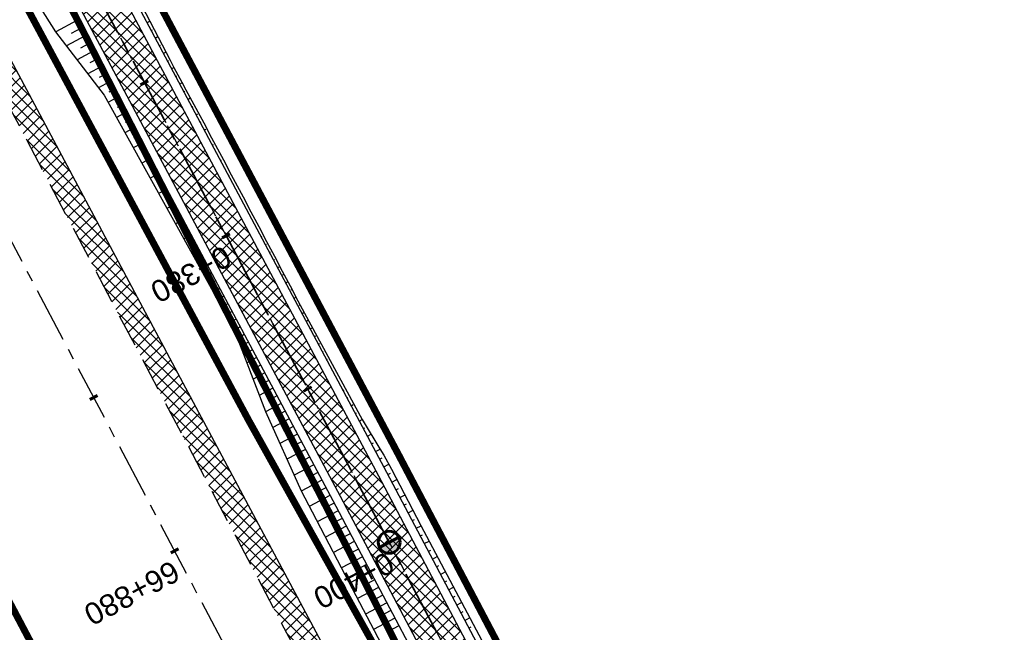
# Model space of a CAD drawing. Header units: metres. Extents: x 7529682 to 7533751, y 5721195 to 5727842.
# Tile 193 of 210: x 7529883 to 7529940, y 5727439 to 5727474. Entities that reach past the tile are written whole.
import ezdxf

# ---------------------------------------------------------------- set-up
doc = ezdxf.new("R2010")
doc.units = ezdxf.units.M
for name, pattern in [('817-dzialki-09-05-04$0$HIDDEN', [0.375, 0.25, -0.125]), ('ACAD_ISO05W100', [33, 24, -3, 0, -3, 0, -3]), ('CENTER', [50.8, 31.75, -6.35, 6.35, -6.35]), ('CENTER2', [28.575, 19.05, -3.175, 3.175, -3.175]), ('HIDDEN', [9.525, 6.35, -3.175])]:
    doc.linetypes.add(name, pattern=pattern)
for name, color, linetype in [('C-DROGI-SYTUACJA', 7, 'Continuous'), ('C-DROGI-SYTUACJA-ETYKIETY', 7, 'Continuous'), ('D-hatch-pobocza', 131, 'Continuous'), ('D-pobocza', 60, 'Continuous'), ('D-rowy', 160, 'Continuous'), ('D-skarpa', 2, 'Continuous'), ('D-skarpa-kreskowanie', 2, 'Continuous')]:
    doc.layers.add(name, color=color, linetype=linetype)
for name, color, linetype, lineweight, true_color in [('D-ewidencja-numery', 7, 'Continuous', 50, 0x40ff00), ('D-hatch-ciag-pieszo-rowerowy', 7, 'Continuous', 13, 0xff9f80), ('D-LR-etap-III', 7, '817-dzialki-09-05-04$0$HIDDEN', 50, 0x00008f)]:
    doc.layers.add(name, color=color, linetype=linetype, lineweight=lineweight, true_color=true_color)
for name, color, linetype, lineweight in [('D-krawędzie', 3, 'Continuous', 30), ('D-obrzeża', 2, 'Continuous', 30), ('D-oś', 10, 'CENTER', 30), ('D-pas-drogowy', 7, 'ACAD_ISO05W100', 50)]:
    doc.layers.add(name, color=color, linetype=linetype, lineweight=lineweight)
doc.layers.add('poprzeczki', color=7, linetype='Continuous', true_color=0x0000c7)
doc.styles.get("Standard").update_dxf_attribs({"font": 'arial.ttf'})
pattern_1 = [(45, (0, 0), (-0.33675960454, 0.33675960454), []), (135, (0, 0), (-0.33675960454, -0.33675960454), [])]

# ---------------------------------------------------------------- blocks, each defined once
blk = doc.blocks.new('AeccTickLine')
at = {"color": 0, "linetype": 'ByBlock', "lineweight": -2}
blk.add_line((0, 1), (0, -1), dxfattribs=at)
blk = doc.blocks.new('kilometraz')
at = {"linetype": 'ByBlock', "lineweight": -2}
blk.add_hatch(color=0, dxfattribs=at).paths.add_polyline_path([(0, -0.28125, 0.41421356), (0.28125, 0, 0.41421356), (0, 0.28125)])
at = {"color": 0, "linetype": 'ByBlock', "lineweight": -2}
blk.add_line((0, 0.28125), (0, -0.28125), dxfattribs=at)
blk.add_circle((0, 0), 0.28125, dxfattribs=at)

msp = doc.modelspace()

# ---------------------------------------------------------------- hatches: boundary and pattern name
at = {"layer": 'D-hatch-ciag-pieszo-rowerowy'}
h = msp.add_hatch(dxfattribs=at)
h.set_pattern_fill('ANSI37', color=256, scale=0.15, style=0)
h.set_pattern_definition(pattern_1)
h.paths.add_polyline_path([(7529994.115, 5727270.039), (7529996.409, 5727271.048), (7529995.888, 5727272.04), (7529987.333, 5727287.9), (7529970.791, 5727319.398), (7529945.39, 5727367.318), (7529919.647, 5727417.711), (7529903.693, 5727447.921), (7529879.894, 5727492.595), (7529862.565, 5727525.262), (7529859.536, 5727525.637), (7529877.686, 5727491.422), (7529901.485, 5727446.75), (7529917.429, 5727416.559), (7529943.172, 5727366.164), (7529968.58, 5727318.231), (7529985.127, 5727286.725), (7529993.681, 5727270.865)])
at = {"layer": 'D-hatch-pobocza'}
h = msp.add_hatch(dxfattribs=at)
h.set_pattern_fill('ANSI37', color=256, scale=0.15, style=0)
h.set_pattern_definition(pattern_1)
h.paths.add_polyline_path([(7529905.34, 5727429.09), (7529892.28, 5727453.58), (7529881.53, 5727473.69), (7529872.27, 5727491.4), (7529857.46, 5727519.14), (7529841.38, 5727549.79), (7529827.75, 5727575.78), (7529816.4, 5727596.89), (7529800.43, 5727627.4), (7529788.07, 5727650.98), (7529775.85, 5727673.83), (7529761.3, 5727701.31), (7529749.89, 5727722.83), (7529745.5, 5727731.66), (7529738.971, 5727744.085), (7529737.465, 5727743.316), (7529742.213, 5727734.302), (7529762.326, 5727696.274), (7529777.785, 5727667.006), (7529799.322, 5727626.3), (7529822.193, 5727583.156), (7529846.924, 5727536.347), (7529864.752, 5727502.663), (7529900.459, 5727434.965), (7529935.352, 5727369.308), (7529971.476, 5727300.786), (7529988.361, 5727268.841), (7529990.28, 5727268.6), (7529990.329, 5727268.617), (7529981.66, 5727284.96), (7529968.42, 5727309.6), (7529956.4, 5727332.85), (7529943.52, 5727357.04), (7529932.32, 5727378.32), (7529916.68, 5727408.01)])

# ---------------------------------------------------------------- linework, layer by layer
at = {"layer": 'C-DROGI-SYTUACJA', "color": 10, "linetype": 'CENTER2', "lineweight": 35, "ltscale": 0.2}
msp.add_lwpolyline([(7529714.301, 5727795.865), (7529735.169, 5727756.456, 0.071658), (7529738.529, 5727751.848), (7529739.732, 5727750.614, -0.071785), (7529743.098, 5727745.997), (7529747.739, 5727737.221), (7529774.913, 5727685.825), (7529793.855, 5727649.915), (7529812.38, 5727615.415), (7529837.757, 5727568.892), (7529857.658, 5727531.843), (7529878.79, 5727492.008), (7529902.589, 5727447.335), (7529918.538, 5727417.135), (7529944.281, 5727366.741), (7529969.685, 5727318.815), (7529986.23, 5727287.312), (7529994.785, 5727271.452), (7530014.919, 5727233.118)], format="xyb", dxfattribs=at)
at = {"layer": 'D-ewidencja-numery', "color": 12, "ltscale": 15, "true_color": 0xc70000}
msp.add_lwpolyline([(7529715.573, 5727792.968), (7529717.68, 5727794.024), (7529736.275, 5727758.647), (7529744.511, 5727750.406), (7529750.283, 5727738.55), (7529777.109, 5727687.569), (7529796.515, 5727651.33), (7529814.938, 5727616.793), (7529839.007, 5727572.304), (7529860.618, 5727532.509), (7529882.349, 5727491.504), (7529904.865, 5727449.096), (7529920.747, 5727418.885), (7529946.677, 5727368.547), (7529972.025, 5727320.573), (7529987.74, 5727290.153), (7529996.497, 5727273.662), (7530017.541, 5727234.203)], dxfattribs=at)
at = {"layer": 'D-krawędzie', "linetype": 'HIDDEN', "ltscale": 0.3}
msp.add_lwpolyline([(7529737.465, 5727743.316), (7529742.213, 5727734.302), (7529762.326, 5727696.274), (7529777.785, 5727667.006), (7529799.322, 5727626.3), (7529822.193, 5727583.156), (7529846.924, 5727536.347), (7529864.752, 5727502.663), (7529900.459, 5727434.965), (7529935.352, 5727369.308), (7529971.476, 5727300.786), (7530006.702, 5727234.141)], dxfattribs=at)
at = {"layer": 'D-LR-etap-III', "ltscale": 10, "flags": 128}
msp.add_lwpolyline([(7531750.474, 5723895.103, 0.4, 0.4, 0), (7531750.505, 5723895.13, 0.4, 0.4, 0), (7531682.71, 5724022.92, 0.4, 0.4, 0), (7531619.177, 5724147.204, 0.4, 0.4, 0), (7531592.309, 5724198.489, 0.4, 0.4, 0), (7531553.264, 5724272.919, 0.4, 0.4, 0), (7531504.02, 5724366.79, 0.4, 0.4, 0), (7531482.09, 5724407.62, 0.4, 0.4, 0), (7531412.35, 5724541.183, 0.4, 0.4, 0), (7531388.464, 5724586.93, 0.4, 0.4, 0), (7531345.12, 5724669.94, 0.4, 0.4, 0), (7531127.66, 5725081.67, 0.4, 0.4, 0), (7531059.253, 5725211.041, 0.4, 0.4, 0), (7531008.007, 5725307.954, 0.4, 0.4, 0), (7530964.182, 5725390.836, 0.4, 0.4, 0), (7530914.557, 5725484.684, 0.4, 0.4, 0), (7530865.243, 5725577.494, 0.4, 0.4, 0), (7530840.085, 5725624.059, 0.4, 0.4, 0), (7530802.56, 5725694.925, 0.4, 0.4, 0), (7530755.54, 5725787.51, 0.4, 0.4, 0), (7530708.718, 5725876.303, 0.4, 0.4, 0), (7530695.12, 5725902.09, 0.4, 0.4, 0), (7530642.914, 5726001.078, 0.4, 0.4, 0), (7530634.935, 5726016.147, 0.4, 0.4, 0), (7530610.82, 5726061.93, 0.4, 0.4, 0), (7530610.82, 5726061.93, 0.4, 0.4, 0), (7530607.21, 5726063.51, 0.4, 0.4, 0), (7530597.42, 5726080.68, 0.4, 0.4, 0), (7530591.16, 5726088.44, 0.4, 0.4, 0), (7530581.28, 5726107.21, 0.4, 0.4, 0), (7530571.29, 5726130.56, 0.4, 0.4, 0), (7530549.555, 5726171.527, 0.4, 0.4, 0), (7530531.014, 5726206.474, 0.4, 0.4, 0), (7530516.461, 5726236.017, 0.4, 0.4, 0), (7530500.799, 5726266.141, 0.4, 0.4, 0), (7530491.35, 5726283.94, 0.4, 0.4, 0), (7530482.4, 5726303.41, 0.4, 0.4, 0), (7530482.4, 5726303.41, 0.4, 0.4, 0), (7530450.41, 5726357.28, 0.4, 0.4, 0), (7530397.759, 5726458.5, 0.4, 0.4, 0), (7530334.708, 5726583.665, 0.4, 0.4, 0), (7530303.939, 5726645.168, 0.4, 0.4, 0), (7530300.51, 5726651.778, 0.4, 0.4, 0), (7530289.214, 5726671.967, 0.4, 0.4, 0), (7530281.54, 5726685.57, 0.4, 0.4, 0), (7530261.371, 5726724.163, 0.4, 0.4, 0), (7530254.03, 5726738.21, 0.4, 0.4, 0), (7530197.22, 5726845.06, 0.4, 0.4, 0), (7530194.71, 5726849.15, 0.4, 0.4, 0), (7530195.92, 5726850.75, 0.4, 0.4, 0), (7530170.547, 5726892.961, 0.4, 0.4, 0), (7530143.175, 5726945.066, 0.4, 0.4, 0), (7530105.06, 5727018.32, 0.4, 0.4, 0), (7530100.06, 5727027.16, 0.4, 0.4, 0), (7530062.319, 5727099.625, 0.4, 0.4, 0), (7530015.379, 5727189.42, 0.4, 0.4, 0), (7529983.208, 5727250.207, 0.4, 0.4, 0), (7529953.284, 5727306.747, 0.4, 0.4, 0), (7529900.671, 5727406.159, 0.4, 0.4, 0), (7529890.63, 5727425.131, 0.4, 0.4, 0), (7529875.155, 5727454.426, 0.4, 0.4, 0), (7529857.56, 5727487.787, 0.4, 0.4, 0), (7529835.194, 5727530.193, 0.4, 0.4, 0), (7529811.741, 5727574.662, 0.4, 0.4, 0), (7529792.102, 5727611.923, 0.4, 0.4, 0), (7529768.066, 5727657.47, 0.4, 0.4, 0), (7529755.211, 5727682.131, 0.4, 0.4, 0), (7529753.31, 5727681.13, 0.4, 0.4, 0), (7529739.21, 5727707.77, 0.4, 0.4, 0), (7529735.395, 5727711.252, 0.4, 0.4, 0), (7529725.42, 5727730.2, 0.4, 0.4, 0), (7529723.55, 5727729.88, 0.4, 0.4, 0), (7529695.567, 5727782.932, 0.4, 0.4, 0), (7529717.68, 5727794.024, 0.4, 0.4, 0), (7529736.275, 5727758.647, 0.4, 0.4, 0), (7529736.275, 5727758.647, 0.4, 0.4, 0), (7529744.511, 5727750.406, 0.4, 0.4, 0), (7529744.511, 5727750.406, 0.4, 0.4, 0), (7529750.283, 5727738.55, 0.4, 0.4, 0), (7529777.109, 5727687.569, 0.4, 0.4, 0), (7529796.515, 5727651.33, 0.4, 0.4, 0), (7529814.938, 5727616.793, 0.4, 0.4, 0), (7529839.007, 5727572.304, 0.4, 0.4, 0), (7529860.618, 5727532.509, 0.4, 0.4, 0), (7529882.349, 5727491.504, 0.4, 0.4, 0), (7529904.865, 5727449.096, 0.4, 0.4, 0), (7529920.747, 5727418.885, 0.4, 0.4, 0), (7529946.677, 5727368.547, 0.4, 0.4, 0), (7529972.025, 5727320.573, 0.4, 0.4, 0), (7529987.74, 5727290.153, 0.4, 0.4, 0), (7529996.497, 5727273.662, 0.4, 0.4, 0), (7530017.541, 5727234.203, 0.4, 0.4, 0), (7530033.054, 5727204.864, 0.4, 0.4, 0), (7530051.623, 5727170.223, 0.4, 0.4, 0), (7530069.277, 5727137.016, 0.4, 0.4, 0), (7530089.385, 5727097.534, 0.4, 0.4, 0), (7530109.713, 5727060.747, 0.4, 0.4, 0), (7530136.77, 5727011.64, 0.4, 0.4, 0), (7530162.447, 5726962.744, 0.4, 0.4, 0), (7530187.674, 5726916.992, 0.4, 0.4, 0), (7530207.821, 5726879.335, 0.4, 0.4, 0), (7530230.626, 5726834.519, 0.4, 0.4, 0), (7530262.288, 5726776.618, 0.4, 0.4, 0), (7530277.51, 5726760.213, 0.4, 0.4, 0), (7530286.037, 5726744.107, 0.4, 0.4, 0), (7530288.097, 5726735.884, 0.4, 0.4, 0), (7530290.394, 5726725.047, 0.4, 0.4, 0), (7530296.177, 5726713.583, 0.4, 0.4, 0), (7530302.726, 5726701.182, 0.4, 0.4, 0), (7530325.685, 5726657.466, 0.4, 0.4, 0), (7530343.244, 5726623.649, 0.4, 0.4, 0), (7530360.23, 5726591.747, 0.4, 0.4, 0), (7530383.209, 5726548.059, 0.4, 0.4, 0), (7530406.018, 5726503.606, 0.4, 0.4, 0), (7530427.465, 5726462.62, 0.4, 0.4, 0), (7530447.928, 5726424.388, 0.4, 0.4, 0), (7530471.127, 5726379.921, 0.4, 0.4, 0), (7530490.501, 5726343.033, 0.4, 0.4, 0), (7530509.499, 5726306.733, 0.4, 0.4, 0), (7530529.89, 5726267.244, 0.4, 0.4, 0), (7530543.852, 5726238.99, 0.4, 0.4, 0), (7530554.809, 5726218.944, 0.4, 0.4, 0), (7530559.027, 5726212.223, 0.4, 0.4, 0), (7530563.061, 5726206.41, 0.4, 0.4, 0), (7530566.934, 5726200.464, 0.4, 0.4, 0), (7530569.771, 5726194.902, 0.4, 0.4, 0), (7530571.473, 5726191.282, 0.4, 0.4, 0), (7530572.839, 5726188.025, 0.4, 0.4, 0), (7530575.295, 5726182.035, 0.4, 0.4, 0), (7530579.737, 5726173.306, 0.4, 0.4, 0), (7530583.3, 5726167.41, 0.4, 0.4, 0), (7530593.4, 5726163.33, 0.4, 0.4, 0), (7530598.618, 5726155.264, 0.4, 0.4, 0), (7530608.258, 5726140.497, 0.4, 0.4, 0), (7530603.27, 5726136.83, 0.4, 0.4, 0), (7530606.53, 5726131.84, 0.4, 0.4, 0), (7530604.239, 5726124.217, 0.4, 0.4, 0), (7530605.847, 5726121.63, 0.4, 0.4, 0), (7530608.972, 5726116.164, 0.4, 0.4, 0), (7530618.114, 5726097.791, 0.4, 0.4, 0), (7530651.213, 5726034.96, 0.4, 0.4, 0), (7530670.244, 5725998.611, 0.4, 0.4, 0), (7530698.075, 5725945.953, 0.4, 0.4, 0), (7530716.506, 5725911.305, 0.4, 0.4, 0), (7530735.223, 5725875.667, 0.4, 0.4, 0), (7530752.504, 5725842.155, 0.4, 0.4, 0), (7530778.311, 5725793.501, 0.4, 0.4, 0), (7530797.5, 5725756.382, 0.4, 0.4, 0), (7530812.519, 5725728.289, 0.4, 0.4, 0), (7530820.039, 5725713.16, 0.4, 0.4, 0), (7530822.422, 5725710.194, 0.4, 0.4, 0), (7530833.155, 5725688.801, 0.4, 0.4, 0), (7530849.629, 5725656.159, 0.4, 0.4, 0), (7530867.983, 5725621.964, 0.4, 0.4, 0), (7530872.63, 5725612.888, 0.4, 0.4, 0), (7530880.354, 5725597.595, 0.4, 0.4, 0), (7530883.839, 5725593.389, 0.4, 0.4, 0), (7530891.782, 5725587.763, 0.4, 0.4, 0), (7530895.039, 5725584.281, 0.4, 0.4, 0), (7530897.034, 5725580.941, 0.4, 0.4, 0), (7530900.952, 5725579.946, 0.4, 0.4, 0), (7530904.81, 5725571.977, 0.4, 0.4, 0), (7530903.682, 5725568.566, 0.4, 0.4, 0), (7530908.901, 5725558.845, 0.4, 0.4, 0), (7530910.252, 5725545.672, 0.4, 0.4, 0), (7530912.873, 5725538.646, 0.4, 0.4, 0), (7530945.278, 5725478.464, 0.4, 0.4, 0), (7530959.692, 5725450.246, 0.4, 0.4, 0), (7531002.827, 5725368.192, 0.4, 0.4, 0), (7531044.704, 5725290.314, 0.4, 0.4, 0), (7531064.099, 5725253.213, 0.4, 0.4, 0), (7531083.01, 5725216.678, 0.4, 0.4, 0), (7531113.013, 5725158.466, 0.4, 0.4, 0), (7531137.364, 5725113.071, 0.4, 0.4, 0), (7531150.831, 5725086.712, 0.4, 0.4, 0), (7531159.746, 5725076.641, 0.4, 0.4, 0), (7531166.31, 5725074.58, 0.4, 0.4, 0), (7531172.29, 5725062.58, 0.4, 0.4, 0), (7531170.59, 5725055.606, 0.4, 0.4, 0), (7531173.733, 5725044.081, 0.4, 0.4, 0), (7531215.342, 5724964.86, 0.4, 0.4, 0), (7531238.054, 5724921.685, 0.4, 0.4, 0), (7531262.39, 5724875.283, 0.4, 0.4, 0), (7531295.587, 5724811.266, 0.4, 0.4, 0), (7531348.488, 5724712.363, 0.4, 0.4, 0), (7531363.741, 5724682.684, 0.4, 0.4, 0), (7531366.987, 5724675.865, 0.4, 0.4, 0), (7531382.541, 5724646.111, 0.4, 0.4, 0), (7531401.299, 5724610.875, 0.4, 0.4, 0), (7531428.965, 5724558.862, 0.4, 0.4, 0), (7531449.111, 5724520.398, 0.4, 0.4, 0), (7531477.293, 5724465.831, 0.4, 0.4, 0), (7531500.996, 5724421.113, 0.4, 0.4, 0), (7531512.122, 5724400.549, 0.4, 0.4, 0), (7531513.782, 5724396.757, 0.4, 0.4, 0), (7531526.32, 5724379.39, 0.4, 0.4, 0), (7531566.784, 5724302.736, 0.4, 0.4, 0), (7531612.277, 5724225.61, 0.4, 0.4, 0), (7531620.493, 5724210.548, 0.4, 0.4, 0), (7531631.578, 5724196.258, 0.4, 0.4, 0), (7531653.484, 5724152.434, 0.4, 0.4, 0), (7531661.151, 5724128.494, 0.4, 0.4, 0), (7531673.881, 5724101.186, 0.4, 0.4, 0), (7531684.691, 5724081.184, 0.4, 0.4, 0), (7531699.212, 5724051.17, 0.4, 0.4, 0), (7531704.034, 5724040.584, 0.4, 0.4, 0), (7531704.034, 5724040.584, 0.4, 0.4, 0), (7531703.913, 5724037.17, 0.4, 0.4, 0), (7531736.42, 5723969.232, 0.4, 0.4, 0), (7531738.285, 5723967.699, 0.4, 0.4, 0), (7531742.181, 5723962.346, 0.4, 0.4, 0), (7531744.286, 5723958.616, 0.4, 0.4, 0), (7531755.393, 5723944.193, 0.4, 0.4, 0), (7531758.69, 5723936.76, 0.4, 0.4, 0), (7531780.08, 5723929.25, 0.4, 0.4, 0), (7531792.612, 5723906.338, 0.4, 0.4, 0), (7531792.612, 5723906.338, 0.4, 0.4, 0), (7531756.962, 5723883.055, 0.4, 0.4, 0), (7531750.46, 5723895.13, 0.4, 0.4, 0), (7531750.46, 5723895.13, 0, 0, 0)], format="xyseb", dxfattribs=at)
at = {"layer": 'D-obrzeża'}
for points in [[(7529996.408, 5727271.05), (7529995.888, 5727272.04), (7529987.333, 5727287.9), (7529970.791, 5727319.398), (7529945.39, 5727367.318), (7529919.647, 5727417.711), (7529903.693, 5727447.921), (7529879.894, 5727492.595), (7529858.761, 5727532.432), (7529838.856, 5727569.487), (7529813.479, 5727616.01), (7529794.958, 5727650.503), (7529776.019, 5727686.408), (7529748.844, 5727737.805), (7529744.118, 5727746.741, 0.071785), (7529740.753, 5727751.358), (7529739.549, 5727752.592, -0.071658), (7529736.189, 5727757.2), (7529717.235, 5727792.995)], [(7530013.813, 5727232.534), (7529993.681, 5727270.865), (7529985.127, 5727286.725), (7529968.58, 5727318.231), (7529943.172, 5727366.164), (7529917.429, 5727416.559), (7529901.485, 5727446.75), (7529877.686, 5727491.422), (7529856.555, 5727531.255), (7529836.657, 5727568.297), (7529811.281, 5727614.82), (7529792.751, 5727649.328), (7529773.808, 5727685.242), (7529746.633, 5727736.639), (7529746.633, 5727736.639), (7529742.077, 5727745.253, 0.071785), (7529738.712, 5727749.87), (7529737.508, 5727751.104, -0.071658), (7529734.148, 5727755.712), (7529715.008, 5727791.858)]]:
    msp.add_lwpolyline(points, format="xyb", dxfattribs=at)
at = {"layer": 'D-oś', "ltscale": 0.1}
msp.add_lwpolyline([(7530003.607, 5727232.506), (7529968.381, 5727299.153), (7529932.259, 5727367.671), (7529897.365, 5727433.327), (7529861.657, 5727501.028), (7529843.829, 5727534.712), (7529819.1, 5727581.518), (7529796.228, 5727624.663), (7529774.69, 5727665.371), (7529759.232, 5727694.637), (7529739.12, 5727732.663), (7529700.238, 5727806.043)], dxfattribs=at)
at = {"layer": 'D-oś', "ltscale": 0.03}
msp.add_lwpolyline([(7529714.301, 5727795.865), (7529735.169, 5727756.456, 0.071658), (7529738.529, 5727751.848), (7529739.732, 5727750.614, -0.071785), (7529743.098, 5727745.997), (7529747.739, 5727737.221), (7529774.913, 5727685.825), (7529793.855, 5727649.915), (7529812.38, 5727615.415), (7529837.757, 5727568.892), (7529857.658, 5727531.843), (7529878.79, 5727492.008), (7529902.589, 5727447.335), (7529918.538, 5727417.135), (7529944.281, 5727366.741), (7529969.685, 5727318.815), (7529986.23, 5727287.312), (7529994.785, 5727271.452), (7530014.919, 5727233.118)], format="xyb", dxfattribs=at)
at = {"layer": 'D-pas-drogowy', "ltscale": 0.2, "flags": 128}
msp.add_lwpolyline([(7531633.019, 5724182.834, 0.4, 0.4, 0), (7531617.559, 5724211.608, 0.4, 0.4, 0), (7531566.784, 5724302.736, 0.4, 0.4, 0), (7531538.419, 5724356.47, 0.4, 0.4, 0), (7531526.32, 5724379.39, 0.4, 0.4, 0), (7531516.102, 5724393.607, 0.4, 0.4, 0.001485), (7531513.78, 5724396.838, 0.4, 0.4, 0), (7531501.87, 5724413.41, 0.4, 0.4, 0), (7531474.926, 5724464.508, 0.4, 0.4, 0), (7531446.2, 5724518.992, 0.4, 0.4, 0), (7531424.962, 5724559.262, 0.4, 0.4, 0), (7531398.444, 5724609.566, 0.4, 0.4, 0), (7531379.647, 5724645.216, 0.4, 0.4, 0), (7531365.23, 5724672.56, 0.4, 0.4, 0), (7531341.306, 5724717.915, 0.4, 0.4, 0), (7531312.9, 5724771.789, 0.4, 0.4, 0), (7531292.591, 5724810.307, 0.4, 0.4, 0), (7531259.392, 5724873.271, 0.4, 0.4, 0), (7531233.74, 5724921.923, 0.4, 0.4, 0), (7531203.073, 5724980.092, 0.4, 0.4, 0), (7531173.471, 5725036.225, 0.4, 0.4, 0), (7531168.27, 5725046.09, 0.4, 0.4, 0), (7531172.29, 5725062.58, 0.4, 0.4, 0), (7531166.31, 5725074.58, 0.4, 0.4, 0), (7531150.32, 5725079.6, 0.4, 0.4, 0), (7531141.5, 5725096.43, 0.4, 0.4, 0), (7531109.312, 5725157.814, 0.4, 0.4, 0), (7531086.641, 5725201.048, 0.4, 0.4, 0), (7531059.198, 5725253.384, 0.4, 0.4, 0), (7531028.207, 5725312.489, 0.4, 0.4, 0), (7530999.105, 5725367.99, 0.4, 0.4, 0), (7530956.248, 5725449.725, 0.4, 0.4, 0), (7530924.398, 5725510.464, 0.4, 0.4, 0), (7530897.51, 5725561.74, 0.4, 0.4, 0), (7530894.46, 5725566.14, 0.4, 0.4, 0), (7530892.16, 5725570.49, 0.4, 0.4, 0), (7530869.363, 5725613.307, 0.4, 0.4, 0), (7530861.694, 5725627.705, 0.4, 0.4, 0), (7530852.74, 5725644.52, 0.4, 0.4, 0), (7530831.51, 5725684.2, 0.4, 0.4, 0), (7530811.13, 5725722.52, 0.4, 0.4, 0), (7530792.348, 5725757.941, 0.4, 0.4, 0), (7530768.03, 5725803.8, 0.4, 0.4, 0), (7530748.769, 5725840.179, 0.4, 0.4, 0), (7530727.7, 5725879.97, 0.4, 0.4, 0), (7530712.098, 5725909.545, 0.4, 0.4, 0), (7530693.644, 5725944.645, 0.4, 0.4, 0), (7530665.702, 5725997.539, 0.4, 0.4, 0), (7530641.76, 5726042.88, 0.4, 0.4, 0), (7530616.5, 5726091.48, 0.4, 0.4, 0), (7530604.628, 5726114.32, 0.4, 0.4, -0.007763), (7530602.5, 5726118.43, 0.4, 0.4, 0), (7530603.992, 5726123.395, 0.4, 0.4, 0), (7530606.53, 5726131.84, 0.4, 0.4, 0), (7530603.27, 5726136.83, 0.4, 0.4, 0), (7530593.776, 5726151.369, 0.4, 0.4, 0), (7530590.203, 5726156.84, 0.4, 0.4, 0), (7530583.3, 5726167.41, 0.4, 0.4, 0), (7530580.578, 5726170.428, 0.4, 0.4, 0), (7530575.85, 5726175.67, 0.4, 0.4, 0), (7530569.01, 5726186.66, 0.4, 0.4, 0), (7530562.555, 5726199.189, 0.4, 0.4, 0), (7530555.67, 5726211.39, 0.4, 0.4, 0), (7530548.29, 5726224.23, 0.4, 0.4, 0), (7530540.58, 5726237.71, 0.4, 0.4, 0), (7530532.68, 5726252.65, 0.4, 0.4, 0), (7530524.06, 5726269.35, 0.4, 0.4, 0), (7530502.82, 5726309.91, 0.4, 0.4, 0), (7530488.83, 5726336.63, 0.4, 0.4, 0), (7530466.03, 5726380.16, 0.4, 0.4, 0), (7530438.47, 5726432.77, 0.4, 0.4, 0), (7530424.53, 5726459.09, 0.4, 0.4, 0), (7530401.63, 5726502.97, 0.4, 0.4, 0), (7530383.38, 5726538.06, 0.4, 0.4, 0), (7530353.97, 5726593.52, 0.4, 0.4, 0), (7530338.47, 5726622.74, 0.4, 0.4, 0), (7530322.01, 5726653.88, 0.4, 0.4, 0), (7530297.54, 5726700.33, 0.4, 0.4, 0), (7530287.38, 5726719.6, 0.4, 0.4, 0), (7530285.95, 5726722.316, 0.4, 0.4, 0), (7530280.26, 5726733.12, 0.4, 0.4, 0), (7530266.73, 5726758.74, 0.4, 0.4, 0), (7530260.42, 5726770.47, 0.4, 0.4, 0), (7530253.25, 5726783.82, 0.4, 0.4, 0), (7530244.95, 5726799.33, 0.4, 0.4, 0), (7530239.39, 5726808.49, 0.4, 0.4, 0), (7530238.29, 5726807.9, 0.4, 0.4, 0), (7530218.11, 5726850.67, 0.4, 0.4, 0), (7530175.907, 5726928.168, 0.4, 0.4, 0), (7530096.68, 5727076.15, 0.4, 0.4, 0), (7530094.68, 5727079.89, 0.4, 0.4, 0), (7530064.597, 5727135.523, 0.4, 0.4, 0), (7530046.731, 5727168.892, 0.4, 0.4, 0), (7530025.803, 5727208.461, 0.4, 0.4, 0), (7530012.847, 5727232.979, 0.4, 0.4, 0), (7529994.15, 5727268.45, 0.4, 0.4, 0), (7529981.671, 5727291.93, 0.4, 0.4, 0), (7529949.89, 5727351.73, 0.4, 0.4, 0), (7529924.75, 5727399.03, 0.4, 0.4, 0), (7529915.516, 5727417.1, 0.4, 0.4, 0), (7529885.83, 5727475.19, 0.4, 0.4, 0), (7529862.56, 5727519.97, 0.4, 0.4, 0), (7529852.985, 5727538.191, 0.4, 0.4, 0), (7529836.513, 5727569.511, 0.4, 0.4, 0), (7529815.369, 5727609.141, 0.4, 0.4, 0), (7529792.795, 5727651.247, 0.4, 0.4, 0), (7529774.199, 5727685.858, 0.4, 0.4, 0), (7529746.966, 5727736.059, 0.4, 0.4, 0), (7529733.92, 5727757.62, 0.4, 0.4, 0), (7529708.607, 5727806.389, 0.4, 0.4, 0), (7529688.492, 5727796.345, 0.4, 0.4, 0), (7529723.55, 5727729.88, 0.4, 0.4, 0), (7529725.42, 5727730.2, 0.4, 0.4, 0), (7529735.38, 5727711.28, 0.4, 0.4, 0), (7529739.21, 5727707.77, 0.4, 0.4, 0), (7529753.31, 5727681.13, 0.4, 0.4, 0), (7529755.178, 5727682.114, 0.4, 0.4, 0), (7529792.102, 5727611.923, 0.4, 0.4, 0), (7529811.741, 5727574.662, 0.4, 0.4, 0), (7529835.194, 5727530.193, 0.4, 0.4, 0), (7529857.56, 5727487.787, 0.4, 0.4, 0), (7529875.155, 5727454.426, 0.4, 0.4, 0), (7529890.63, 5727425.131, 0.4, 0.4, 0), (7529900.671, 5727406.159, 0.4, 0.4, 0), (7529953.284, 5727306.747, 0.4, 0.4, 0), (7529983.208, 5727250.207, 0.4, 0.4, 0), (7530015.379, 5727189.42, 0.4, 0.4, 0), (7530062.319, 5727099.625, 0.4, 0.4, 0), (7530100.06, 5727027.16, 0.4, 0.4, 0), (7530105.06, 5727018.32, 0.4, 0.4, 0), (7530143.175, 5726945.066, 0.4, 0.4, 0), (7530170.547, 5726892.961, 0.4, 0.4, 0), (7530195.92, 5726850.75, 0.4, 0.4, 0), (7530194.71, 5726849.15, 0.4, 0.4, 0), (7530197.22, 5726845.06, 0.4, 0.4, 0), (7530254.03, 5726738.21, 0.4, 0.4, 0), (7530261.371, 5726724.163, 0.4, 0.4, 0), (7530281.54, 5726685.57, 0.4, 0.4, 0), (7530289.214, 5726671.967, 0.4, 0.4, 0), (7530300.51, 5726651.778, 0.4, 0.4, 0), (7530303.939, 5726645.168, 0.4, 0.4, 0), (7530334.708, 5726583.665, 0.4, 0.4, 0), (7530397.759, 5726458.5, 0.4, 0.4, 0), (7530450.41, 5726357.28, 0.4, 0.4, 0), (7530482.4, 5726303.41, 0.4, 0.4, 0), (7530483.688, 5726301.003, 0.4, 0.4, 0), (7530491.35, 5726283.94, 0.4, 0.4, 0), (7530512.67, 5726243.78, 0.4, 0.4, 0), (7530529.43, 5726209.46, 0.4, 0.4, 0), (7530571.29, 5726130.56, 0.4, 0.4, 0), (7530581.28, 5726107.21, 0.4, 0.4, 0), (7530591.16, 5726088.44, 0.4, 0.4, 0), (7530597.42, 5726080.68, 0.4, 0.4, 0), (7530607.21, 5726063.51, 0.4, 0.4, 0), (7530610.82, 5726061.93, 0.4, 0.4, 0), (7530634.935, 5726016.147, 0.4, 0.4, 0), (7530642.914, 5726001.078, 0.4, 0.4, 0), (7530695.12, 5725902.09, 0.4, 0.4, 0), (7530708.718, 5725876.303, 0.4, 0.4, 0), (7530755.54, 5725787.51, 0.4, 0.4, 0), (7530802.56, 5725694.925, 0.4, 0.4, 0), (7530840.085, 5725624.059, 0.4, 0.4, 0), (7530865.243, 5725577.494, 0.4, 0.4, 0), (7530914.557, 5725484.684, 0.4, 0.4, 0), (7530964.182, 5725390.836, 0.4, 0.4, 0), (7531008.007, 5725307.954, 0.4, 0.4, 0), (7531059.253, 5725211.041, 0.4, 0.4, 0), (7531127.66, 5725081.67, 0.4, 0.4, 0), (7531345.12, 5724669.94, 0.4, 0.4, 0), (7531388.464, 5724586.93, 0.4, 0.4, 0), (7531412.35, 5724541.183, 0.4, 0.4, 0), (7531482.09, 5724407.62, 0.4, 0.4, 0), (7531504.02, 5724366.79, 0.4, 0.4, 0), (7531519.374, 5724337.52, 0.4, 0.4, 0), (7531563.749, 5724252.932, 0.4, 0.4, 0), (7531602.175, 5724179.681, 0.4, 0.4, 0), (7531619.177, 5724147.204, 0.4, 0.4, 0), (7531625.038, 5724135.635, 0.4, 0.4, 0), (7531656.796, 5724073.316, 0.4, 0.4, 0), (7531675.12, 5724037.36, 0.4, 0.4, 0), (7531682.71, 5724022.92, 0.4, 0.4, 0), (7531705.565, 5723979.811, 0.4, 0.4, 0), (7531736.606, 5723921.262, 0.4, 0.4, 0), (7531750.46, 5723895.13, 0.4, 0.4, 0), (7531740.77, 5723886.56, 0.4, 0.4, 0), (7531732.86, 5723885, 0.4, 0.4, 0), (7531722.18, 5723887.77, 0.4, 0.4, 0), (7531729.87, 5723862.17, 0.4, 0.4, 0), (7531742.92, 5723861.93, 0.4, 0.4, 0), (7531763.71, 5723859.52, 0.4, 0.4, 0), (7531768.42, 5723854.12, 0.4, 0.4, 0), (7531787.42, 5723817.97, 0.4, 0.4, 0), (7531795.57, 5723809.82, 0.4, 0.4, 0), (7531816.347, 5723819.85, 0.4, 0.4, 0), (7531816.347, 5723819.85, 0.4, 0.4, 0), (7531805.06, 5723843.23, 0.4, 0.4, 0), (7531803.61, 5723886.23, 0.4, 0.4, 0), (7531803.61, 5723886.23, 0.4, 0.4, 0), (7531780.08, 5723929.25, 0.4, 0.4, 0), (7531758.69, 5723936.76, 0.4, 0.4, 0), (7531749.359, 5723946.412, 0.4, 0.4, 0), (7531742.71, 5723953.29, 0.4, 0.4, 0), (7531735.177, 5723967.878, 0.4, 0.4, 0), (7531722.37, 5723992.68, 0.4, 0.4, 0), (7531705.042, 5724030.886, 0.4, 0.4, 0), (7531699.47, 5724043.17, 0.4, 0.4, 0), (7531692.69, 5724058.11, 0.4, 0.4, 0), (7531679.672, 5724084.017, 0.4, 0.4, 0), (7531674.55, 5724094.21, 0.4, 0.4, 0), (7531666.633, 5724114.003, 0.4, 0.4, 0), (7531649, 5724153.82, 0.4, 0.4, 0), (7531641.49, 5724149.34, 0.4, 0.4, 0), (7531626.04, 5724179.34, 0.4, 0.4, 0), (7531633.03, 5724182.84, 0, 0, 0)], format="xyseb", dxfattribs=at)
at = {"layer": 'D-pobocza'}
for points in [[(7529719.962, 5727788.914), (7529736.631, 5727757.434, 0.071658), (7529739.907, 5727752.941), (7529741.111, 5727751.707, -0.071785), (7529744.56, 5727746.975), (7529749.286, 5727738.039), (7529776.461, 5727686.642), (7529795.4, 5727650.738), (7529813.919, 5727616.248), (7529839.296, 5727569.725), (7529859.202, 5727532.667), (7529880.335, 5727492.83), (7529904.135, 5727448.155), (7529920.091, 5727417.942), (7529945.833, 5727367.549), (7529971.233, 5727319.631), (7529987.775, 5727288.135), (7529996.33, 5727272.275), (7529996.866, 5727271.253)], [(7529718.045, 5727785.054), (7529733.706, 5727755.478, 0.071658), (7529737.151, 5727750.754), (7529738.354, 5727749.521, -0.071785), (7529741.635, 5727745.019), (7529746.191, 5727736.405), (7529773.366, 5727685.008), (7529792.31, 5727649.093), (7529810.841, 5727614.582), (7529836.218, 5727568.059), (7529856.114, 5727531.019), (7529877.245, 5727491.187), (7529901.043, 5727446.515), (7529916.985, 5727416.328), (7529942.728, 5727365.933), (7529968.137, 5727317.998), (7529984.685, 5727286.49), (7529993.24, 5727270.63), (7529993.656, 5727269.837)]]:
    msp.add_lwpolyline(points, format="xyb", dxfattribs=at)
at = {"layer": 'D-pobocza', "linetype": 'ByBlock'}
msp.add_lwpolyline([(7529990.329, 5727268.617), (7529981.66, 5727284.96), (7529968.42, 5727309.6), (7529956.4, 5727332.85), (7529943.52, 5727357.04), (7529932.32, 5727378.32), (7529916.68, 5727408.01), (7529905.34, 5727429.09), (7529892.28, 5727453.58), (7529881.53, 5727473.69), (7529872.27, 5727491.4), (7529857.46, 5727519.14), (7529841.38, 5727549.79), (7529827.75, 5727575.78), (7529816.4, 5727596.89), (7529800.43, 5727627.4), (7529788.07, 5727650.98), (7529775.85, 5727673.83), (7529761.3, 5727701.31), (7529749.89, 5727722.83), (7529745.5, 5727731.66), (7529738.971, 5727744.085), (7529737.465, 5727743.316)], dxfattribs=at)
at = {"layer": 'D-rowy', "linetype": 'HIDDEN', "ltscale": 0.1, "const_width": 0.4, "flags": 128}
msp.add_lwpolyline([(7530210.965, 5726857.162), (7530158.809, 5726954.52), (7530122.465, 5727022.753), (7530095.922, 5727072.859), (7530086.314, 5727091.113), (7530063.16, 5727134.709), (7530033.596, 5727190.759), (7530021.34, 5727213.676), (7530002.619, 5727249.036), (7529995.396, 5727262.503), (7529988.789, 5727275.206), (7529976.334, 5727299.006), (7529958.125, 5727333.488), (7529939.362, 5727369.129), (7529923.146, 5727399.734), (7529918.219, 5727408.985), (7529909.126, 5727427.527), (7529905.376, 5727434.673), (7529896.192, 5727451.152), (7529887.557, 5727467.231), (7529877.124, 5727486.657), (7529866.166, 5727506.778), (7529855.76, 5727526.176), (7529840.707, 5727554.898), (7529824.518, 5727585.588), (7529810.515, 5727612.292), (7529795.682, 5727640.077), (7529780.379, 5727668.69), (7529772.315, 5727684.078), (7529762.635, 5727702.447), (7529747.007, 5727732.117), (7529740.676, 5727744.954)], dxfattribs=at)
at = {"layer": 'D-skarpa', "linetype": 'Continuous'}
for points in [[(7529883.147, 5727476.59), (7529885.076, 5727473.533), (7529887.866, 5727469.87), (7529892.943, 5727460.728), (7529895.372, 5727456.357), (7529897.167, 5727451.648), (7529899.221, 5727447.077), (7529899.852, 5727445.877), (7529901.532, 5727442.656), (7529903.844, 5727438.222), (7529906.156, 5727433.789), (7529908.51, 5727429.377), (7529909.745, 5727427.234), (7529910.349, 5727426.178), (7529910.994, 5727425.035), (7529913.322, 5727421.193), (7529913.598, 5727420.756), (7529916.189, 5727416.47), (7529916.45, 5727416.032), (7529918.615, 5727412.131, -0.013727), (7529921.375, 5727406.728)], [(7529889.587, 5727475.936), (7529891.669, 5727471.896, -0.002496), (7529898.92, 5727458.247), (7529902.733, 5727451.192), (7529903.763, 5727449.497), (7529903.987, 5727449.143), (7529904.434, 5727448.318), (7529906.123, 5727445.08), (7529908.452, 5727440.656), (7529910.796, 5727436.239), (7529913.217, 5727431.863), (7529914.332, 5727429.657), (7529914.332, 5727429.657), (7529915.225, 5727427.269), (7529917.629, 5727422.885), (7529917.629, 5727422.885), (7529920.087, 5727418.528), (7529920.321, 5727418.076), (7529922.325, 5727414.026, -0.008735), (7529924.932, 5727408.545), (7529924.932, 5727408.545), (7529924.932, 5727408.545), (7529929.032, 5727400.609)]]:
    msp.add_lwpolyline(points, format="xyb", dxfattribs=at)
at = {"layer": 'D-skarpa-kreskowanie', "linetype": 'Continuous'}
for p, q in [((7529886.308, 5727474.175, 107.671), (7529885.084, 5727473.523, 106.747)), ((7529890.34, 5727474.049, 107.786), (7529890.512, 5727474.14, 107.656)), ((7529886.543, 5727473.733, 107.667), (7529885.967, 5727473.427, 107.232)), ((7529890.576, 5727473.608, 107.782), (7529890.658, 5727473.652, 107.719)), ((7529886.778, 5727473.292, 107.663), (7529885.698, 5727472.717, 106.847)), ((7529890.811, 5727473.166, 107.778), (7529890.97, 5727473.252, 107.657)), ((7529887.248, 5727472.41, 107.656), (7529886.312, 5727471.911, 106.948)), ((7529887.013, 5727472.851, 107.66), (7529886.509, 5727472.582, 107.279)), ((7529891.046, 5727472.725, 107.774), (7529891.123, 5727472.766, 107.716)), ((7529891.281, 5727472.284, 107.77), (7529891.429, 5727472.363, 107.658)), ((7529887.483, 5727471.968, 107.652), (7529887.051, 5727471.738, 107.325)), ((7529891.516, 5727471.843, 107.766), (7529891.587, 5727471.88, 107.712)), ((7529887.718, 5727471.527, 107.648), (7529886.926, 5727471.105, 107.049)), ((7529891.751, 5727471.401, 107.764), (7529891.887, 5727471.474, 107.661)), ((7529888.188, 5727470.645, 107.64), (7529887.54, 5727470.299, 107.15)), ((7529887.953, 5727471.086, 107.644), (7529887.593, 5727470.894, 107.372)), ((7529891.986, 5727470.96, 107.762), (7529892.052, 5727470.995, 107.712)), ((7529888.424, 5727470.203, 107.636), (7529888.135, 5727470.05, 107.418)), ((7529892.221, 5727470.519, 107.76), (7529892.346, 5727470.585, 107.665)), ((7529892.456, 5727470.077, 107.758), (7529892.516, 5727470.109, 107.713)), ((7529888.659, 5727469.762, 107.634), (7529888.093, 5727469.461, 107.207)), ((7529892.691, 5727469.636, 107.756), (7529892.805, 5727469.697, 107.67)), ((7529888.894, 5727469.321, 107.632), (7529888.615, 5727469.172, 107.421)), ((7529892.926, 5727469.195, 107.754), (7529892.981, 5727469.224, 107.713)), ((7529889.129, 5727468.879, 107.63), (7529888.579, 5727468.586, 107.214)), ((7529889.364, 5727468.438, 107.628), (7529889.093, 5727468.294, 107.423)), ((7529893.162, 5727468.754, 107.752), (7529893.265, 5727468.808, 107.674)), ((7529889.599, 5727467.997, 107.626), (7529889.064, 5727467.712, 107.222)), ((7529893.397, 5727468.312, 107.75), (7529893.445, 5727468.338, 107.713)), ((7529893.632, 5727467.871, 107.748), (7529893.724, 5727467.92, 107.678)), ((7529889.834, 5727467.556, 107.624), (7529889.571, 5727467.415, 107.425)), ((7529893.867, 5727467.43, 107.746), (7529893.91, 5727467.453, 107.713)), ((7529890.069, 5727467.114, 107.622), (7529889.55, 5727466.838, 107.23)), ((7529894.102, 5727466.988, 107.744), (7529894.182, 5727467.031, 107.683)), ((7529890.539, 5727466.232, 107.618), (7529890.036, 5727465.963, 107.237)), ((7529890.304, 5727466.673, 107.62), (7529890.049, 5727466.537, 107.426)), ((7529894.337, 5727466.547, 107.742), (7529894.373, 5727466.567, 107.714)), ((7529894.572, 5727466.106, 107.74), (7529894.637, 5727466.14, 107.69)), ((7529890.774, 5727465.79, 107.616), (7529890.526, 5727465.658, 107.428)), ((7529894.807, 5727465.665, 107.738), (7529894.836, 5727465.68, 107.716)), ((7529891.01, 5727465.349, 107.614), (7529890.521, 5727465.089, 107.245)), ((7529895.042, 5727465.223, 107.735), (7529895.092, 5727465.25, 107.698)), ((7529891.245, 5727464.908, 107.612), (7529891.004, 5727464.78, 107.43)), ((7529891.48, 5727464.467, 107.61), (7529891.007, 5727464.214, 107.252)), ((7529895.277, 5727464.782, 107.733), (7529895.298, 5727464.793, 107.718)), ((7529891.715, 5727464.025, 107.608), (7529891.482, 5727463.901, 107.432)), ((7529895.512, 5727464.341, 107.731), (7529895.546, 5727464.359, 107.706)), ((7529895.748, 5727463.899, 107.729), (7529895.761, 5727463.906, 107.72)), ((7529891.95, 5727463.584, 107.606), (7529891.492, 5727463.34, 107.26)), ((7529895.983, 5727463.458, 107.727), (7529896.001, 5727463.468, 107.714)), ((7529892.185, 5727463.143, 107.603), (7529891.96, 5727463.023, 107.433)), ((7529896.218, 5727463.017, 107.725), (7529896.223, 5727463.02, 107.721)), ((7529892.42, 5727462.701, 107.601), (7529891.978, 5727462.466, 107.267)), ((7529892.655, 5727462.26, 107.599), (7529892.438, 5727462.144, 107.435)), ((7529896.453, 5727462.576, 107.723), (7529896.456, 5727462.577, 107.721)), ((7529896.704, 5727462.143, 107.729), (7529896.696, 5727462.139, 107.725)), ((7529892.89, 5727461.819, 107.597), (7529892.463, 5727461.591, 107.275)), ((7529896.951, 5727461.708, 107.737), (7529896.923, 5727461.693, 107.719)), ((7529893.125, 5727461.378, 107.595), (7529892.916, 5727461.266, 107.437)), ((7529897.198, 5727461.273, 107.744), (7529897.178, 5727461.262, 107.731)), ((7529893.361, 5727460.936, 107.593), (7529892.949, 5727460.717, 107.282)), ((7529893.596, 5727460.495, 107.591), (7529893.394, 5727460.387, 107.439)), ((7529897.446, 5727460.838, 107.752), (7529897.393, 5727460.81, 107.715)), ((7529893.831, 5727460.054, 107.589), (7529893.435, 5727459.843, 107.29)), ((7529897.693, 5727460.404, 107.76), (7529897.661, 5727460.386, 107.736)), ((7529897.94, 5727459.969, 107.767), (7529897.863, 5727459.928, 107.711)), ((7529894.066, 5727459.612, 107.587), (7529893.872, 5727459.509, 107.441)), ((7529898.188, 5727459.534, 107.775), (7529898.143, 5727459.51, 107.742)), ((7529894.301, 5727459.171, 107.585), (7529893.921, 5727458.968, 107.298)), ((7529898.435, 5727459.099, 107.783), (7529898.334, 5727459.045, 107.707)), ((7529894.536, 5727458.73, 107.583), (7529894.35, 5727458.631, 107.443)), ((7529894.771, 5727458.289, 107.581), (7529894.406, 5727458.094, 107.306)), ((7529898.682, 5727458.664, 107.79), (7529898.625, 5727458.634, 107.748)), ((7529898.928, 5727458.229, 107.797), (7529898.804, 5727458.163, 107.703)), ((7529895.006, 5727457.847, 107.579), (7529894.828, 5727457.752, 107.444)), ((7529899.153, 5727457.782, 107.784), (7529899.096, 5727457.752, 107.743)), ((7529895.241, 5727457.406, 107.577), (7529894.892, 5727457.22, 107.314)), ((7529899.377, 5727457.335, 107.772), (7529899.274, 5727457.28, 107.699)), ((7529895.476, 5727456.965, 107.575), (7529895.306, 5727456.874, 107.446)), ((7529895.711, 5727456.523, 107.573), (7529895.377, 5727456.345, 107.32)), ((7529899.601, 5727456.888, 107.759), (7529899.555, 5727456.863, 107.728)), ((7529895.947, 5727456.082, 107.571), (7529895.751, 5727455.978, 107.424)), ((7529899.825, 5727456.441, 107.746), (7529899.744, 5727456.398, 107.695)), ((7529900.05, 5727455.994, 107.734), (7529900.014, 5727455.975, 107.713)), ((7529896.182, 5727455.641, 107.569), (7529895.735, 5727455.403, 107.232)), ((7529900.274, 5727455.547, 107.721), (7529900.214, 5727455.515, 107.691)), ((7529896.417, 5727455.2, 107.567), (7529896.166, 5727455.066, 107.377)), ((7529900.498, 5727455.1, 107.708), (7529900.474, 5727455.087, 107.698)), ((7529896.652, 5727454.758, 107.565), (7529896.094, 5727454.461, 107.144)), ((7529896.887, 5727454.317, 107.563), (7529896.58, 5727454.154, 107.331)), ((7529900.722, 5727454.653, 107.695), (7529900.685, 5727454.632, 107.687)), ((7529900.92, 5727454.191, 107.685), (7529900.933, 5727454.198, 107.684)), ((7529897.122, 5727453.876, 107.561), (7529896.453, 5727453.519, 107.056)), ((7529901.155, 5727453.75, 107.683), (7529901.172, 5727453.759, 107.67)), ((7529897.357, 5727453.434, 107.559), (7529896.995, 5727453.241, 107.285)), ((7529901.39, 5727453.309, 107.681), (7529901.411, 5727453.32, 107.665)), ((7529897.592, 5727452.993, 107.557), (7529896.812, 5727452.578, 106.968)), ((7529897.827, 5727452.552, 107.555), (7529897.409, 5727452.329, 107.239)), ((7529901.625, 5727452.867, 107.679), (7529901.692, 5727452.903, 107.628)), ((7529898.062, 5727452.111, 107.553), (7529897.172, 5727451.636, 106.88)), ((7529901.86, 5727452.426, 107.677), (7529901.906, 5727452.451, 107.642)), ((7529902.095, 5727451.985, 107.675), (7529902.213, 5727452.047, 107.586)), ((7529898.297, 5727451.669, 107.551), (7529897.837, 5727451.424, 107.203)), ((7529902.33, 5727451.543, 107.673), (7529902.401, 5727451.581, 107.619)), ((7529898.533, 5727451.228, 107.549), (7529897.583, 5727450.722, 106.831)), ((7529902.565, 5727451.102, 107.671), (7529902.733, 5727451.192, 107.544)), ((7529899.003, 5727450.345, 107.545), (7529897.994, 5727449.808, 106.782)), ((7529898.768, 5727450.787, 107.547), (7529898.278, 5727450.526, 107.177)), ((7529902.8, 5727450.661, 107.669), (7529902.897, 5727450.712, 107.596)), ((7529903.035, 5727450.22, 107.667), (7529903.253, 5727450.336, 107.502)), ((7529899.238, 5727449.904, 107.543), (7529898.718, 5727449.627, 107.15)), ((7529903.271, 5727449.778, 107.665), (7529903.392, 5727449.843, 107.573)), ((7529899.473, 5727449.463, 107.541), (7529898.404, 5727448.894, 106.733)), ((7529903.506, 5727449.337, 107.663), (7529903.774, 5727449.48, 107.46)), ((7529899.943, 5727448.58, 107.537), (7529898.815, 5727447.979, 106.685)), ((7529899.708, 5727449.022, 107.539), (7529899.159, 5727448.729, 107.124)), ((7529903.741, 5727448.896, 107.66), (7529903.888, 5727448.974, 107.549)), ((7529903.976, 5727448.454, 107.658), (7529904.274, 5727448.613, 107.433)), ((7529900.178, 5727448.139, 107.535), (7529899.599, 5727447.831, 107.097)), ((7529904.21, 5727448.013, 107.656), (7529904.36, 5727448.092, 107.543)), ((7529900.413, 5727447.698, 107.533), (7529899.227, 5727447.066, 106.636)), ((7529904.444, 5727447.571, 107.654), (7529904.742, 5727447.728, 107.43)), ((7529900.648, 5727447.256, 107.531), (7529900.054, 5727446.94, 107.081)), ((7529904.677, 5727447.129, 107.652), (7529904.825, 5727447.207, 107.541)), ((7529904.911, 5727446.687, 107.65), (7529905.204, 5727446.841, 107.429)), ((7529900.883, 5727446.815, 107.528), (7529899.692, 5727446.181, 106.629)), ((7529901.118, 5727446.374, 107.526), (7529900.52, 5727446.058, 107.076)), ((7529905.144, 5727446.244, 107.648), (7529905.29, 5727446.321, 107.539)), ((7529901.352, 5727445.931, 107.524), (7529900.153, 5727445.299, 106.621)), ((7529905.378, 5727445.802, 107.646), (7529905.667, 5727445.955, 107.428)), ((7529901.585, 5727445.489, 107.522), (7529900.985, 5727445.172, 107.07)), ((7529905.611, 5727445.36, 107.644), (7529905.755, 5727445.436, 107.536)), ((7529901.819, 5727445.047, 107.52), (7529900.616, 5727444.412, 106.614)), ((7529902.052, 5727444.605, 107.518), (7529901.45, 5727444.287, 107.064)), ((7529905.845, 5727444.918, 107.642), (7529906.129, 5727445.068, 107.428)), ((7529902.285, 5727444.163, 107.516), (7529901.078, 5727443.525, 106.606)), ((7529906.078, 5727444.476, 107.64), (7529906.22, 5727444.551, 107.533)), ((7529906.312, 5727444.034, 107.638), (7529906.595, 5727444.183, 107.425)), ((7529902.519, 5727443.721, 107.514), (7529901.914, 5727443.401, 107.058)), ((7529906.545, 5727443.592, 107.636), (7529906.687, 5727443.666, 107.53)), ((7529902.752, 5727443.279, 107.512), (7529901.541, 5727442.639, 106.599)), ((7529906.779, 5727443.149, 107.634), (7529907.061, 5727443.298, 107.421)), ((7529903.219, 5727442.394, 107.508), (7529902.003, 5727441.752, 106.591)), ((7529902.986, 5727442.837, 107.51), (7529902.379, 5727442.516, 107.052)), ((7529907.012, 5727442.707, 107.632), (7529907.153, 5727442.782, 107.526)), ((7529907.246, 5727442.265, 107.63), (7529907.527, 5727442.414, 107.418)), ((7529903.453, 5727441.952, 107.506), (7529902.844, 5727441.63, 107.047)), ((7529907.479, 5727441.823, 107.628), (7529907.619, 5727441.897, 107.522)), ((7529903.686, 5727441.51, 107.504), (7529902.465, 5727440.865, 106.583)), ((7529907.713, 5727441.381, 107.626), (7529907.993, 5727441.529, 107.415)), ((7529904.153, 5727440.626, 107.5), (7529902.928, 5727439.979, 106.576)), ((7529903.92, 5727441.068, 107.502), (7529903.308, 5727440.745, 107.041)), ((7529907.946, 5727440.939, 107.624), (7529908.086, 5727441.013, 107.519)), ((7529908.18, 5727440.497, 107.622), (7529908.458, 5727440.644, 107.412)), ((7529904.387, 5727440.184, 107.498), (7529903.773, 5727439.859, 107.035)), ((7529908.413, 5727440.055, 107.62), (7529908.553, 5727440.128, 107.515)), ((7529904.62, 5727439.742, 107.496), (7529903.39, 5727439.092, 106.568)), ((7529908.647, 5727439.612, 107.618), (7529908.927, 5727439.761, 107.406)), ((7529904.854, 5727439.299, 107.494), (7529904.238, 5727438.974, 107.029)), ((7529908.88, 5727439.17, 107.616), (7529909.021, 5727439.245, 107.51))]:
    msp.add_line(p, q, dxfattribs=at)

# ---------------------------------------------------------------- block references
at = {"layer": 'C-DROGI-SYTUACJA-ETYKIETY', "color": 2, "linetype": 'Continuous', "lineweight": 60, "xscale": 0.25, "yscale": 0.25, "zscale": 0.25, "rotation": 297.8090106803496}
for p in [(7529887.272, 5727452.464), (7529891.937, 5727443.619)]:
    msp.add_blockref('AeccTickLine', p, dxfattribs=at)
at = {"layer": 'poprzeczki', "color": 2, "linetype": 'Continuous', "lineweight": 60, "xscale": 0.25, "yscale": 0.25, "zscale": 0.25, "rotation": 298.0462159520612}
for p in [(7529890.197, 5727470.596), (7529894.899, 5727461.77), (7529899.601, 5727452.945)]:
    msp.add_blockref('AeccTickLine', p, dxfattribs=at)
at = {"layer": 'poprzeczki', "color": 10, "linetype": 'Continuous', "lineweight": 60, "xscale": 2.249999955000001, "yscale": 2.249999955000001, "zscale": 2.249999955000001, "rotation": 297.8387656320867}
msp.add_blockref('kilometraz', (7529904.291, 5727444.113), dxfattribs=at)

# ---------------------------------------------------------------- texts
at = {"layer": 'C-DROGI-SYTUACJA-ETYKIETY', "color": 2}
for s, rotation, p in [('0+380', 208.0462, (7529894.744, 5727461.263)), ('0+400', 207.8388, (7529904.134, 5727443.606)), ('66+880', 207.809, (7529891.78, 5727443.112))]:
    msp.add_text(s, height=1.25, rotation=rotation, dxfattribs=at).set_placement(p)

doc.saveas('drawing.dxf')
